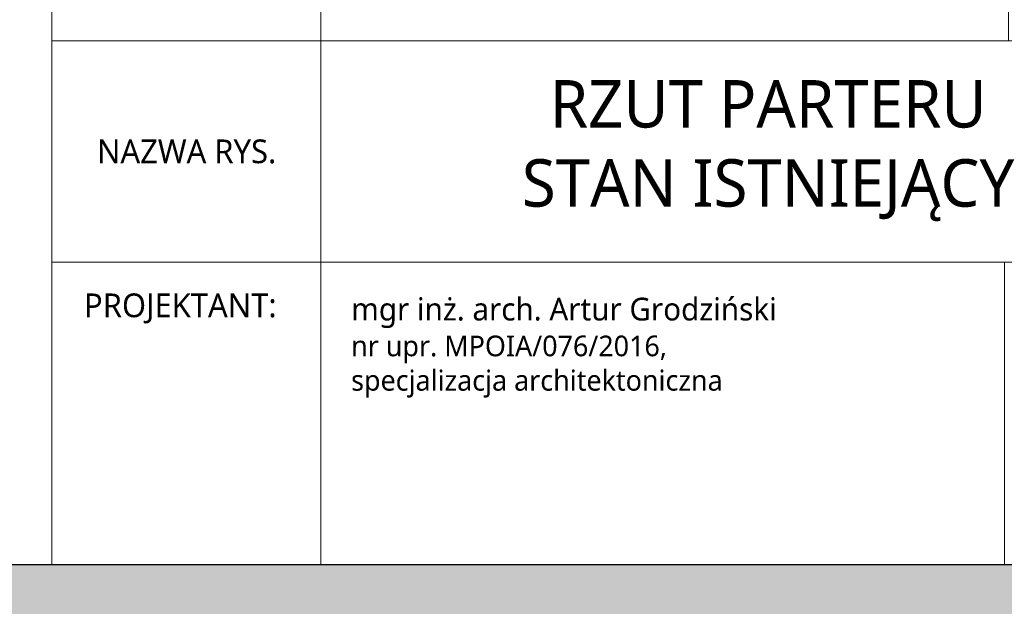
# Model space of a CAD drawing. Header units: millimetres. Extents: x -221 to 149158, y -114258 to 0.
# Tile 80 of 219: x 89751 to 90872, y -56073 to -55405. Entities that reach past the tile are written whole.
import ezdxf

# ---------------------------------------------------------------- set-up
doc = ezdxf.new("R2010")
doc.units = ezdxf.units.MM
doc.layers.get('0').update_dxf_attribs({"lineweight": 0})
doc.layers.add('A-opisram.ART', color=250, linetype='Continuous', lineweight=0)
doc.layers.add('opis..KF', color=250, linetype='Continuous', lineweight=15)
doc.layers.add('A-przekrycieram.ART', color=7, linetype='Continuous', lineweight=0, true_color=0xffffff)
doc.styles.add('ARCH', font='segoeuil.ttf')

# ---------------------------------------------------------------- blocks, each defined once
blk = doc.blocks.new('*U1674')
at = {"layer": 'A-przekrycieram.ART'}
h = blk.add_hatch(color=256, dxfattribs=at)
h.dxf.hatch_style = 1
h.paths.add_polyline_path([(0, 4200), (5940, 4200), (5940, 0), (0, 0)])
h.paths.add_polyline_path([(200, 4100), (5840, 4100), (5840, 100), (200, 100)], flags=16)
at = {"layer": 'A-opisram.ART'}
blk.add_line((4999.44, 100), (4999.44, 4100), dxfattribs=at)
at = {"layer": 'A-opisram.ART', "lineweight": 30}
blk.add_lwpolyline([(200, 4100), (5840, 4100), (5840, 100), (200, 100)], close=True, dxfattribs=at)

msp = doc.modelspace()

# ---------------------------------------------------------------- linework, layer by layer
at = {"layer": 'opis..KF'}
for points in [[(90093.56, -55168.26), (89787.56, -55168.26), (89787.56, -55429.26), (90093.56, -55429.26)], [(90093.56, -55168.26), (90876.56, -55168.26), (90876.56, -55429.26), (90093.56, -55429.26)], [(90093.56, -55429.26), (89787.56, -55429.26), (89787.56, -55681.26), (90093.56, -55681.26)], [(91164.56, -55429.26), (90093.56, -55429.26), (90093.56, -55681.26), (91164.56, -55681.26)], [(90093.56, -55681.26), (89787.56, -55681.26), (89787.56, -56025.76), (90093.56, -56025.76)], [(90093.56, -55681.26), (90872.04, -55681.26), (90872.04, -56025.76), (90093.56, -56025.76)]]:
    msp.add_lwpolyline(points, close=True, dxfattribs=at)

# ---------------------------------------------------------------- block references
at = {"xscale": 2, "yscale": 2, "zscale": 2}
msp.add_blockref('*U1674', (79788.68, -56225.76), dxfattribs=at)

# ---------------------------------------------------------------- texts
at = {"layer": 'opis..KF', "style": 'ARCH'}
for s, insert, char_height, width, attachment_point in [('\\A1;RZUT PARTERU\\PSTAN ISTNIEJĄCY', (90602.9, -55554.28), 54, 1827.2551, 5), ('\\A1;NAZWA RYS.', (89940.89, -55555.26), 27, 305.3383, 5), ('\\A1;PROJEKTANT:', (89933.73, -55733.86), 27, 305.3383, 5), ('{\\H1.10127x;mgr inż. arch. Artur Grodziński\\P}nr upr. MPOIA/076/2016, \\Pspecjalizacja architektoniczna', (90128.17, -55778.44), 23.4928, 822.2478, 4)]:
    msp.add_mtext(s, dxfattribs=dict(at, insert=insert, char_height=char_height, width=width, attachment_point=attachment_point))

doc.saveas('drawing.dxf')
